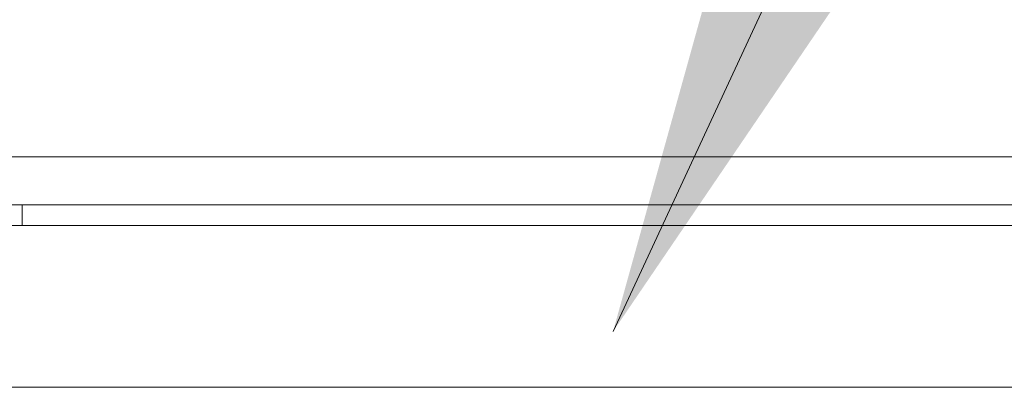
# Model space of a CAD drawing. Header units: inches. Extents: x 4 to 131, y 11 to 81.
# Tile 15 of 44: x 44.523 to 46.046, y 20.924 to 21.492. Entities that reach past the tile are written whole.
import ezdxf

# ---------------------------------------------------------------- set-up
doc = ezdxf.new("R2010")
doc.units = ezdxf.units.IN
doc.header["$LTSCALE"] = 8
doc.header["$MEASUREMENT"] = 0
doc.linetypes.add('DASHED', pattern=[0.2067, 0.1654, -0.0413])
for name, color, linetype, lineweight in [('Hidden (ANSI)', 7, 'DASHED', 15), ('Symbol (ANSI)', 7, 'Continuous', 18), ('Visible (ANSI)', 7, 'Continuous', 13)]:
    doc.layers.add(name, color=color, linetype=linetype, lineweight=lineweight)
doc.styles.add('Note Text (ANSI)', font='RomanS.shx')
doc.dimstyles.new('Default (ANSI)$7', dxfattribs={"dimscale": 8, "dimtxt": 0.12, "dimasz": 0.098425, "dimexe": 0.125, "dimexo": 0.0625, "dimgap": 0.031496, "dimtad": 0, "dimtih": 1, "dimtoh": 1, "dimdec": 3, "dimrnd": 1e-08, "dimzin": 0, "dimdsep": 46, "dimtxsty": 'Note Text (ANSI)', "dimcen": 0.09, "dimdle": 0.393701, "dimclrd": 256, "dimclre": 256, "dimclrt": 256, "dimadec": 0, "dimazin": 1, "dimtfac": 1, "dimtofl": 0, "dimtmove": 0, "dimatfit": 3, "dimfxl": 0, "dimtolj": 1, "dimtzin": 4, "dimlwd": -1, "dimlwe": -1, "dimarcsym": 0})

msp = doc.modelspace()

# ---------------------------------------------------------------- linework, layer by layer
at = {"layer": 'Hidden (ANSI)', "ltscale": 0.007519}
msp.add_line((44.52691, 21.206), (44.52691, 21.174), dxfattribs=at)
at = {"layer": 'Visible (ANSI)'}
for p, q in [((47.30041, 21.28), (23.30041, 21.28)), ((23.30041, 21.206), (47.30041, 21.206)), ((47.23791, 21.174), (23.23791, 21.174)), ((23.34387, 20.924), (47.25696, 20.924))]:
    msp.add_line(p, q, dxfattribs=at)

# ---------------------------------------------------------------- leaders
at = {"layer": 'Symbol (ANSI)', "annotation_type": 0, "has_hookline": 1, "hookline_direction": 0, "text_width": 13.53143}
msp.add_leader([(45.44055, 21.01017), (46.60156, 23.51171), (47.38897, 23.51171)], dimstyle='Default (ANSI)$7', override={"dimtad": 0}, dxfattribs=at)

doc.saveas('drawing.dxf')
